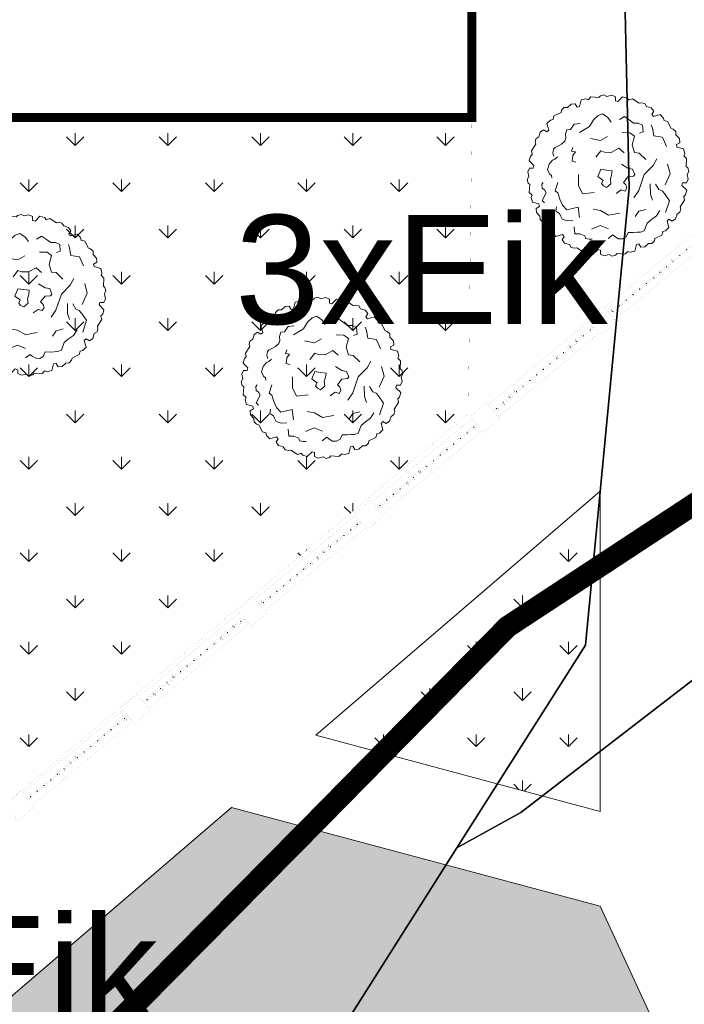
# Model space of a CAD drawing. Header units: millimetres. Extents: x 747415 to 1601423, y -236173 to 551995.
# Tile 196 of 242: x 1182786 to 1198015, y -2727 to 19854. Entities that reach past the tile are written whole.
import ezdxf

# ---------------------------------------------------------------- set-up
doc = ezdxf.new("R2010")
doc.units = ezdxf.units.MM
doc.header["$LTSCALE"] = 100
doc.header["$MEASUREMENT"] = 0
doc.linetypes.add('BORDER', pattern=[44.45, 12.7, -6.35, 12.7, -6.35, 0, -6.35])
doc.linetypes.add('BORDERX2', pattern=[88.9, 25.4, -12.7, 25.4, -12.7, 0, -12.7])
doc.layers.get('0').update_dxf_attribs({"linetype": 'CONTINUOUS', "lineweight": 0})
for name, color, linetype, lineweight in [('00--F-IL-PERCEELDEF', 30, 'BORDER', 0), ('T--A9032_HEKWERKEN', 8, 'CONTINUOUS', 0), ('T--A9042_BEPLANTING', 90, 'CONTINUOUS', 0), ('T--L9000_TERREIN_Wegen_extern', 7, 'CONTINUOUS', 0), ('T--L9020_GEBOUWEN', 252, 'CONTINUOUS', 0), ('T--L9032_HEKWERKEN', 7, 'CONTINUOUS', 0), ('T--L9042_BEPLANTING', 90, 'CONTINUOUS', 0), ('T--L9042_BOMEN', 84, 'CONTINUOUS', 0), ('T--T9042_Boomsoort', 7, 'CONTINUOUS', 0)]:
    doc.layers.add(name, color=color, linetype=linetype, lineweight=lineweight)
doc.layers.add('T--L9000_PERCELEN', color=4, linetype='BORDERX2')
doc.styles.get("Standard").update_dxf_attribs({"font": 'arial.ttf'})

# ---------------------------------------------------------------- blocks, each defined once
blk = doc.blocks.new('FMEBLOCK6')
at = {"layer": 'T--L9000_PERCELEN', "flags": 128}
blk.add_lwpolyline([(-222.195065, 94.921288), (-251.620115, 100.616588), (-297.543065, 109.524512), (-337.647015, 117.167537), (-330.464115, 154.579588), (-318.094025, 152.154437), (-273.823165, 143.747337), (-224.196065, 134.337287), (-208.583205, 131.452587), (-197.439015, 136.971413), (-186.556105, 142.270537), (-136.598035, 132.414587), (-119.415195, 113.922413), (-36.125985, 98.003588), (6.067975, 90.023538), (53.291805, 80.914438), (90.404835, 73.913287), (122.112865, 67.765588), (143.704805, 62.535362), (157.446845, 57.366563), (171.935005, 49.926337), (182.331925, 44.522562), (208.965925, 23.814537), (210.678965, 5.367537), (247.852945, -33.029587), (282.048885, -68.514712), (337.647015, -125.749487), (325.535905, -138.670512), (317.706935, -146.918688), (308.433795, -152.464488), (305.025885, -154.579588), (288.721875, -133.669412), (269.087925, -109.047413), (260.568955, -98.204437), (159.362975, 17.296337), (157.498825, 19.424438), (149.484015, 23.044288), (139.909805, 26.793487), (135.052895, 26.028438), (133.477855, 26.594587), (99.043865, 33.291537), (-0.134205, 52.487337), (-43.354195, 60.693588), (-58.920135, 63.604288), (-60.972195, 63.930587), (-126.040115, 76.402462), (-180.772065, 86.816438), (-219.337085, 94.368462)], close=True, dxfattribs=at)
blk = doc.blocks.new('FMEBLOCK8')
at = {"layer": 'T--L9000_PERCELEN', "flags": 128}
blk.add_lwpolyline([(80.41812, -10.793575), (80.19502, -11.000275), (79.98204, -11.217375), (79.7801, -11.445525), (79.59104, -11.68245), (79.41302, -11.92945), (79.24903, -12.18555), (79.097, -12.448475), (78.959, -12.719525), (78.83503, -12.9974), (78.72601, -13.280475), (78.6301, -13.5694), (78.55006, -13.86255), (78.48405, -14.159275), (78.43299, -14.458275), (78.39803, -14.760525), (78.37802, -15.0644), (78.37411, -15.3673), (78.38492, -15.6715), (78.41114, -15.9744), (78.453, -16.27535), (78.50912, -16.57435), (78.58111, -16.86945), (78.66805, -17.160325), (78.76902, -17.4473), (78.88494, -17.728425), (79.01512, -18.003375), (79.15795, -18.2715), (79.31504, -18.5315), (79.48501, -18.783375), (79.66809, -19.026475), (79.86313, -19.2595), (166.62695, -118.250275), (170.81502, -117.9893), (172.64996, -119.8535), (174.41797, -122.567575), (175.33498, -125.5644), (175.33199, -129.0783), (177.77896, -152.066525), (143.32404, -153.153325), (124.91898, -153.708425), (101.19701, -152.5394), (57.80406, -147.921475), (51.18995, -147.2393), (60.34993, -141.66945), (36.61002, -137.8793), (6.12812, -132.982525), (-32.51188, -124.855575), (-75.50601, -115.69935), (-114.67087, -107.24545), (-155.98807, -98.490275), (-201.03702, -88.701275), (-196.19989, -62.437375), (-193.60503, -48.347325), (-183.94089, 5.017675), (-169.50908, 82.338425), (-156.21094, 153.708425), (-153.35296, 153.1556), (-114.78794, 145.603575), (-60.05599, 135.1896), (5.01193, 122.717725), (7.06399, 122.391425), (22.62993, 119.480725), (65.84992, 111.274475), (165.02799, 92.078675), (199.46198, 85.381725), (201.03702, 84.815575), (195.60695, 83.9605), (187.06912, 77.793625), (170.01301, 62.10945), (164.46311, 63.005475), (108.07194, 13.410475), (86.38593, -5.380375)], close=True, dxfattribs=at)
blk = doc.blocks.new('FMEBLOCK10')
at = {"layer": 'T--L9000_PERCELEN', "flags": 128}
blk.add_lwpolyline([(-144.82893, 14.817888), (-145.02397, 15.050913), (-145.20705, 15.294013), (-145.37702, 15.545888), (-145.53411, 15.805888), (-145.67694, 16.074013), (-145.80712, 16.348963), (-145.92304, 16.630088), (-146.02401, 16.917063), (-146.11095, 17.207938), (-146.18294, 17.503038), (-146.23906, 17.802038), (-146.28092, 18.102988), (-146.30714, 18.405888), (-146.31795, 18.710088), (-146.31404, 19.012988), (-146.29403, 19.316863), (-146.25907, 19.619113), (-146.20801, 19.918113), (-146.142, 20.214838), (-146.06196, 20.507988), (-145.96605, 20.796913), (-145.85703, 21.079988), (-145.73306, 21.357863), (-145.59506, 21.628913), (-145.44303, 21.891838), (-145.27904, 22.147938), (-145.10102, 22.394938), (-144.91196, 22.631863), (-144.71002, 22.860013), (-144.49704, 23.077113), (-144.27394, 23.283813), (-138.30613, 28.697013), (-116.62012, 47.487863), (-60.22895, 97.082863), (-54.67905, 96.186838), (-37.62294, 111.871013), (-29.08511, 118.037888), (-23.65504, 118.892963), (-18.79813, 119.658013), (-9.22392, 115.908813), (-1.20911, 112.288963), (0.65504, 110.160863), (101.86102, -5.339912), (110.37999, -16.182887), (130.01394, -40.804887), (146.31795, -61.715062), (145.31699, -62.344912), (128.53504, -71.838162), (109.77095, -81.221887), (96.853, -87.145012), (86.75508, -91.497087), (65.77494, -99.458937), (35.85286, -109.074062), (-3.25703, -117.914062), (-11.3781, -119.658012), (-17.09406, -117.515937), (-48.71308, -83.590162), (-53.87704, -83.911912), (-58.06511, -84.172887)], close=True, dxfattribs=at)
blk = doc.blocks.new('BRANCHD', base_point=(0.5, 0.5))
for p, q in [((0.9506, 0.7433), (0.9315, 0.7539)), ((0.962, 0.694), (0.9506, 0.7433)), ((0.9742, 0.6875), (0.962, 0.694)), ((0.9865, 0.6682), (0.9742, 0.6875)), ((0.9821, 0.6473), (0.9865, 0.6682)), ((0.9973, 0.6196), (0.9821, 0.6473)), ((0.9697, 0.5873), (0.9936, 0.594)), ((0.9697, 0.5708), (0.9697, 0.5873)), ((1.008, 0.5503), (0.9697, 0.5708)), ((0.9936, 0.594), (0.9973, 0.6196)), ((0.9985, 0.5039), (1.0081, 0.52)), ((1.0081, 0.52), (1.008, 0.5503))]:
    blk.add_line(p, q)
blk = doc.blocks.new('boom44')
for points in [[(897, 2957), (676, 3134), (386, 3075), (262, 3178), (262, 3178), (69, 3075), (-41, 2942), (-180, 2868), (-373, 2868), (-497, 2897), (-690, 2971), (-800, 2971), (-952, 2853), (-1021, 2720)], [(-911, 2572), (-1076, 2587), (-1173, 2631), (-1421, 2602), (-1642, 2483), (-1711, 2277), (-1697, 2158), (-1766, 2070)], [(-111, 2410), (-262, 2321), (-152, 2173), (-359, 2143), (-566, 1981), (-469, 1818)], [(1973, 2025), (2001, 2277), (1945, 2572), (1739, 2661), (1449, 2661), (1104, 2572), (593, 2690)], [(-2194, 2188), (-2305, 2173), (-2415, 2025), (-2387, 1907), (-2429, 1744), (-2801, 1626), (-2801, 1463)], [(759, 2143), (1035, 1759), (1394, 1670)], [(2553, 769), (2718, 695), (2911, 931), (2829, 1138), (2677, 1286), (2649, 1463), (2581, 1792), (2318, 1848)], [(-1711, 1715), (-2070, 1537), (-2042, 1375), (-2180, 1109), (-2277, 828), (-2291, 532), (-1822, 266), (-2111, -133)], [(345, 1345), (704, 1404), (786, 1242), (1007, 1020), (1394, 917), (1421, 591)], [(-2525, 961), (-2691, 843), (-2663, 724), (-2649, 636), (-2677, 532), (-2746, 370), (-2622, 163), (-2429, -15)], [(-787, 1330), (-1132, 961), (-1256, 562), (-842, 237)], [(1918, -310), (1904, 118), (1766, 281), (1932, 606), (2291, 828), (2249, 1079), (2001, 1330)], [(3022, -532), (3132, -237), (3174, -89), (2939, 222), (3132, 517), (3201, 665)], [(-138, -488), (138, -532), (235, -695), (386, -665), (455, -517), (455, -355), (786, -310), (980, -473), (1076, -458), (1187, -207), (1049, -30), (966, 310)], [(-2580, -266), (-2774, -517), (-2622, -680), (-2622, -680), (-2525, -902), (-2580, -1005), (-2484, -1153), (-2387, -1242)], [(-1394, -281), (-1201, -562), (-1076, -976), (-787, -1153), (-635, -1257)], [(-2084, -902), (-1684, -1050), (-1518, -1419)], [(2304, -636), (1973, -739), (1394, -754), (704, -1109), (317, -1198)], [(855, -1863), (980, -1597), (1297, -1257)], [(1752, -1759), (2277, -1552), (2497, -1153)], [(-1822, -1730), (-1559, -1759), (-1545, -1878), (-1490, -2070), (-1366, -2203), (-1187, -2247), (-980, -2159), (-814, -2321), (-676, -2440), (-552, -2543), (-386, -2617), (-55, -2454), (207, -2469), (483, -2514), (773, -2440)], [(-235, -1863), (55, -1804), (345, -1966)], [(1462, -1434), (1394, -1715), (1462, -1863), (1462, -2026), (1394, -2425), (897, -2691)]]:
    blk.add_lwpolyline(points)
blk.add_lwpolyline([(124, 798), (-207, 650), (-152, 355), (-304, 296), (-317, 163), (-262, 15), (0, 0), (124, 163), (303, 266), (455, 390), (290, 591)], close=True)
for xscale, yscale, zscale, rotation in [(7199.999999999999, 7199.999999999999, 7199.999999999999, 59.99999999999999), (7200, 7200, 7200, 90), (7200.000000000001, 7200.000000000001, 7200.000000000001, 29.99999999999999), (7199.999999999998, 7199.999999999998, 7199.999999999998, 120), (7199.999999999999, 7199.999999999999, 7199.999999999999, 150), (7200, 7200, 7200, 180), (7200, 7200, 7200, 330.0000000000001), (7199.999999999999, 7199.999999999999, 7199.999999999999, 210), (7199.999999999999, 7199.999999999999, 7199.999999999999, 300.0000000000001), (7200.000000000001, 7200.000000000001, 7200.000000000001, 240), (7200.000000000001, 7200.000000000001, 7200.000000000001, 270)]:
    blk.add_blockref('BRANCHD', (164, 362), dxfattribs=dict(xscale=xscale, yscale=yscale, zscale=zscale, rotation=rotation))
at = {"xscale": 7200, "yscale": 7200, "zscale": 7200}
blk.add_blockref('BRANCHD', (164, 362), dxfattribs=at)
blk = doc.blocks.new('9032_hekwerk_L2995')
at = {"layer": 'T--A9032_HEKWERKEN', "linetype": 'Continuous'}
h = blk.add_hatch(color=256, dxfattribs=at)
h.dxf.hatch_style = 1
h.paths.add_polyline_path([(0, 2915), (-18, 2898), (0, 2880), (17, 2898)])
h = blk.add_hatch(color=256, dxfattribs=at)
h.dxf.hatch_style = 1
h.paths.add_polyline_path([(0, 2715), (-18, 2697), (0, 2680), (17, 2697)])
h = blk.add_hatch(color=256, dxfattribs=at)
h.dxf.hatch_style = 1
h.paths.add_polyline_path([(0, 2515), (-18, 2498), (0, 2480), (17, 2498)])
h = blk.add_hatch(color=256, dxfattribs=at)
h.dxf.hatch_style = 1
h.paths.add_polyline_path([(0, 2315), (-18, 2298), (0, 2280), (17, 2298)])
h = blk.add_hatch(color=256, dxfattribs=at)
h.dxf.hatch_style = 1
h.paths.add_polyline_path([(0, 2115), (-18, 2097), (0, 2080), (17, 2097)])
h = blk.add_hatch(color=256, dxfattribs=at)
h.dxf.hatch_style = 1
h.paths.add_polyline_path([(0, 1915), (-18, 1898), (0, 1880), (17, 1898)])
h = blk.add_hatch(color=256, dxfattribs=at)
h.dxf.hatch_style = 1
h.paths.add_polyline_path([(0, 1715), (-18, 1697), (0, 1680), (17, 1697)])
h = blk.add_hatch(color=256, dxfattribs=at)
h.dxf.hatch_style = 1
h.paths.add_polyline_path([(0, 1515), (-18, 1497), (0, 1480), (17, 1497)])
h = blk.add_hatch(color=256, dxfattribs=at)
h.dxf.hatch_style = 1
h.paths.add_polyline_path([(0, 1315), (-18, 1298), (0, 1280), (17, 1298)])
h = blk.add_hatch(color=256, dxfattribs=at)
h.dxf.hatch_style = 1
h.paths.add_polyline_path([(0, 1115), (-18, 1098), (0, 1080), (17, 1098)])
h = blk.add_hatch(color=256, dxfattribs=at)
h.dxf.hatch_style = 1
h.paths.add_polyline_path([(0, 915), (-18, 897), (0, 880), (17, 897)])
h = blk.add_hatch(color=256, dxfattribs=at)
h.dxf.hatch_style = 1
h.paths.add_polyline_path([(0, 715), (-18, 697), (0, 680), (17, 697)])
h = blk.add_hatch(color=256, dxfattribs=at)
h.dxf.hatch_style = 1
h.paths.add_polyline_path([(0, 515), (-18, 498), (0, 480), (17, 498)])
h = blk.add_hatch(color=256, dxfattribs=at)
h.dxf.hatch_style = 1
h.paths.add_polyline_path([(0, 315), (-18, 298), (0, 280), (17, 298)])
h = blk.add_hatch(color=256, dxfattribs=at)
h.dxf.hatch_style = 1
h.paths.add_polyline_path([(0, 115), (-18, 97), (0, 80), (17, 97)])
at = {"layer": 'T--L9032_HEKWERKEN', "const_width": 1}
for points in [[(-20, 2933), (-21, 2995), (19, 2995), (20, 2933)], [(-20, 2933), (-60, 2898), (-20, 2863)], [(-20, 2732), (-60, 2697), (-20, 2663)], [(-20, 2732), (-20, 2863)], [(20, 2863), (60, 2898), (20, 2933)], [(20, 2863), (20, 2732)], [(20, 2663), (60, 2697), (20, 2732)], [(-20, 2532), (-60, 2498), (-20, 2463)], [(-20, 2532), (-20, 2663)], [(20, 2663), (20, 2532)], [(20, 2463), (60, 2498), (20, 2532)], [(-20, 2333), (-60, 2298), (-20, 2263)], [(-20, 2333), (-20, 2463)], [(-20, 2133), (-20, 2263)], [(20, 2463), (20, 2333)], [(20, 2263), (60, 2298), (20, 2333)], [(20, 2263), (20, 2133)], [(-20, 2133), (-60, 2097), (-20, 2063)], [(-20, 1933), (-20, 2063)], [(20, 2063), (60, 2097), (20, 2133)], [(20, 2063), (20, 1933)], [(-20, 1933), (-60, 1898), (-20, 1862)], [(-20, 1732), (-20, 1862)], [(20, 1862), (60, 1898), (20, 1933)], [(20, 1862), (20, 1732)], [(-20, 1732), (-60, 1697), (-20, 1663)], [(-20, 1533), (-20, 1663)], [(20, 1663), (60, 1697), (20, 1732)], [(20, 1663), (20, 1533)], [(-20, 1533), (-60, 1497), (-20, 1463)], [(-20, 1333), (-20, 1463)], [(20, 1463), (60, 1497), (20, 1533)], [(20, 1463), (20, 1333)], [(-20, 1333), (-60, 1298), (-20, 1263)], [(-20, 1133), (-60, 1098), (-20, 1063)], [(-20, 1133), (-20, 1263)], [(20, 1263), (60, 1298), (20, 1333)], [(20, 1263), (20, 1133)], [(20, 1063), (60, 1098), (20, 1133)], [(-20, 933), (-60, 897), (-20, 863)], [(-20, 933), (-20, 1063)], [(20, 1063), (20, 933)], [(20, 863), (60, 897), (20, 933)], [(-20, 732), (-60, 697), (-20, 663)], [(-20, 732), (-20, 863)], [(20, 863), (20, 732)], [(20, 663), (60, 697), (20, 732)], [(-20, 532), (-60, 498), (-20, 463)], [(-20, 532), (-20, 663)], [(-20, 333), (-20, 463)], [(20, 663), (20, 532)], [(20, 463), (60, 498), (20, 532)], [(20, 463), (20, 333)], [(-20, 333), (-60, 298), (-20, 263)], [(-20, 133), (-20, 263)], [(20, 263), (60, 298), (20, 333)], [(20, 263), (20, 133)], [(-20, 133), (-60, 97), (-20, 63)], [(20, 63), (20, 0), (-20, 0), (-20, 63)], [(20, 63), (60, 97), (20, 133)]]:
    blk.add_lwpolyline(points, dxfattribs=at)
for points in [[(0, 2880), (-18, 2898), (0, 2915), (17, 2898)], [(0, 2680), (-18, 2697), (0, 2715), (17, 2697)], [(0, 2480), (-18, 2498), (0, 2515), (17, 2498)], [(0, 2280), (-18, 2298), (0, 2315), (17, 2298)], [(0, 2080), (-18, 2097), (0, 2115), (17, 2097)], [(0, 1880), (-18, 1898), (0, 1915), (17, 1898)], [(0, 1680), (-18, 1697), (0, 1715), (17, 1697)], [(0, 1480), (-18, 1497), (0, 1515), (17, 1497)], [(0, 1280), (-18, 1298), (0, 1315), (17, 1298)], [(0, 1080), (-18, 1098), (0, 1115), (17, 1098)], [(0, 880), (-18, 897), (0, 915), (17, 897)], [(0, 680), (-18, 697), (0, 715), (17, 697)], [(0, 480), (-18, 498), (0, 515), (17, 498)], [(0, 280), (-18, 298), (0, 315), (17, 298)], [(0, 80), (-18, 97), (0, 115), (17, 97)]]:
    blk.add_lwpolyline(points, close=True, dxfattribs=at)
blk = doc.blocks.new('*U474')
at = {"layer": 'T--L9032_HEKWERKEN', "rotation": 270}
blk.add_blockref('9032_hekwerk_L2995', (-1498, 0, 0), dxfattribs=at)
blk = doc.blocks.new('*U475')
at = {"layer": 'T--L9032_HEKWERKEN', "color": 0, "linetype": 'ByBlock', "lineweight": -2, "transparency": 16777216}
for p in [(0, 0), (3475, 0), (6950, 0), (10425, 0), (13900, 0), (17375, 0), (20850, 0), (24325, 0), (27800, 0), (31275, 0)]:
    blk.add_blockref('*U474', p, dxfattribs=at)

msp = doc.modelspace()

# ---------------------------------------------------------------- hatches: boundary and pattern name
at = {"layer": 'T--A9042_BEPLANTING'}
h = msp.add_hatch(dxfattribs=at)
h.set_pattern_fill('GRASS', color=256, scale=1500)
h.set_pattern_definition([(90, (-50551.3, -7e-12), (-1060.6602, 1060.6602), [281.25, -1840.0703]), (45, (-50551.3, -7e-12), (-1060.6602, 1060.6602), [281.25, -1218.75]), (135, (-50551.3, -7e-12), (-1060.6602, -1060.6602), [281.25, -1218.75])])
h.paths.add_polyline_path([(1193064.708, 10811.325), (1193147.256, 17453.59), (1177012.555, 17453.59), (1177000.614, 13953.59), (1178120.84, 13953.59), (1178620.84, 13453.59), (1178620.84, 11244.061), (1178620.84, 9334.061), (1178620.84, 8394.061), (1178620.84, 7453.59), (1178120.84, 6953.59), (1172153.119, 6953.59), (1172081.145, -6892.139)])
h.paths.add_polyline_path([(1180956.584, 15173.59), (1178706.584, 15173.59), (1178706.584, 16353.59), (1180956.584, 16353.59)], flags=16)
at = {"layer": 'T--A9042_BEPLANTING', "linetype": 'Continuous'}
h = msp.add_hatch(dxfattribs=at)
h.set_pattern_fill('GRASS', color=256, scale=1500)
h.paths.add_polyline_path([(1196088.789, 9040.23), (1189572.145, 3443.87), (1196088.789, 1697.741)])
h = msp.add_hatch(dxfattribs=at)
h.set_pattern_fill('GRASS', color=256, scale=1500)
h.paths.add_polyline_path([(1160014.563, -21396.571), (1197729.513, -4041.951), (1196088.789, -476.339), (1187642.595, 1786.812), (1173626.477, -10249.944), (1165196.189, -10467.918), (1111035.045, -11868.317), (1109838.982, -11868.317), (1109838.982, -17568.317), (1114471.767, -17568.317), (1114471.767, -19668.317), (1126128.841, -21739.224)])

# ---------------------------------------------------------------- linework, layer by layer
at = {"layer": '00--F-IL-PERCEELDEF', "lineweight": 0, "const_width": 500}
msp.add_lwpolyline([(1222893.5, 247382.715), (1206643.35, 14269.488), (1193963.99, 5930.652), (1189625.203, 1516.641), (1188001.379, -126.474), (1186931.061, -1209.507), (1185599.272, -2557.118), (1184329.007, -3842.473), (1183085.811, -5100.438), (1181853.857, -6347.027), (1181066.569, -7144.715), (1172202.608, -7518.195), (1163792.695, -7519.237), (1114311.621, -7519.237), (1110937.701, -7519.237), (1110937.701, -9574.929), (1097000.343, -9574.929), (1068965.693, -9548.39), (1048223.21, -9407.05), (1001161.084, -9086.366), (975840.313, -8913.829), (944973.242, -6261.233)], dxfattribs=at)
at = {"layer": 'T--L9000_TERREIN_Wegen_extern', "linetype": 'Continuous'}
for points in [[(1189572.145, 3443.87), (1196088.789, 9040.23)], [(1196088.789, 9040.23), (1196088.789, 1697.741)], [(1189572.145, 3443.87), (1196088.789, 1697.741)], [(1173626.477, -10249.944), (1187642.595, 1786.812)], [(1187642.595, 1786.812), (1196088.789, -476.339)], [(1196088.789, -476.339), (1197729.513, -4041.951)]]:
    msp.add_lwpolyline(points, dxfattribs=at)
at = {"layer": 'T--L9020_GEBOUWEN', "const_width": 200}
msp.add_lwpolyline([(1176987.256, 17610.868), (1193147.256, 17610.868), (1193147.256, 32170.868), (1176987.256, 32170.868)], close=True, dxfattribs=at)
at = {"layer": 'T--L9032_HEKWERKEN', "const_width": 1}
for points in [[(1198486.816, 15161.177), (1196187.249, 13242.319)], [(1198717.464, 14884.769), (1196417.897, 12965.91)], [(1195818.745, 12934.741), (1193519.178, 11015.882)], [(1196049.392, 12658.332), (1193749.825, 10739.474)], [(1193150.673, 10708.305), (1190851.106, 8789.446)], [(1193381.32, 10431.896), (1191081.754, 8513.037)], [(1190482.601, 8481.868), (1188183.035, 6563.01)], [(1190713.249, 8205.459), (1188413.682, 6286.601)], [(1187814.53, 6255.432), (1185514.963, 4336.573)], [(1188045.177, 5979.023), (1185745.61, 4060.165)], [(1185146.458, 4028.995), (1182846.891, 2110.137)], [(1185377.106, 3752.587), (1183077.539, 1833.728)]]:
    msp.add_lwpolyline(points, dxfattribs=at)
for points in [[(1196087.833, 12612.264), (1196456.378, 12919.794), (1196148.848, 13288.339), (1195780.303, 12980.809)], [(1193419.762, 10385.828), (1193788.307, 10693.358), (1193480.777, 11061.903), (1193112.232, 10754.373)], [(1190751.69, 8159.391), (1191120.235, 8466.921), (1190812.705, 8835.466), (1190444.16, 8527.936)], [(1188083.618, 5932.955), (1188452.163, 6240.485), (1188144.633, 6609.03), (1187776.088, 6301.5)], [(1185415.547, 3706.519), (1185784.092, 4014.049), (1185476.562, 4382.593), (1185108.017, 4075.064)], [(1182747.475, 1480.082), (1183116.02, 1787.612), (1182808.49, 2156.157), (1182439.945, 1848.627)]]:
    msp.add_lwpolyline(points, close=True, dxfattribs=at)
at = {"layer": 'T--L9042_BEPLANTING', "const_width": 1}
msp.add_lwpolyline([(1178620.84, 13453.59), (1178620.84, 11244.061), (1178620.84, 9334.061), (1178620.84, 8394.061), (1178620.84, 7453.59), (1178120.84, 6953.59), (1172153.119, 6953.59), (1172081.145, -6892.139), (1193064.708, 10811.325), (1193147.256, 17453.59), (1177012.555, 17453.59), (1177000.614, 13953.59), (1178120.84, 13953.59)], close=True, dxfattribs=at)

# ---------------------------------------------------------------- block references
at = {"layer": 'T--L9000_PERCELEN', "xscale": 1000.000000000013, "yscale": 1000.000000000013, "zscale": 1000.000000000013, "rotation": 228.6878301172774}
for name, p in [('FMEBLOCK6', (1262412.821, 119489.697)), ('FMEBLOCK8', (1261816.557, 207860.941)), ('FMEBLOCK10', (1087887.23, 61585.928))]:
    msp.add_blockref(name, p, dxfattribs=at)
at = {"layer": 'T--L9032_HEKWERKEN', "rotation": 39.83471936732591}
msp.add_blockref('*U475', (1181443.531, 705.4, 0.5), dxfattribs=at)
at = {"layer": 'T--L9042_BOMEN', "linetype": 'Continuous'}
for p, xscale, yscale, rotation in [((1196332.122, 16093.418), 0.4999999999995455, 0.4999999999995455, 43.81963535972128), ((1182977.187, 13351.934), 0.5000000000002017, 0.5000000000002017, 43.81963535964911), ((1189778.442, 11453.048), 0.4999999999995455, 0.4999999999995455, 43.81963535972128)]:
    msp.add_blockref('boom44', p, dxfattribs=dict(at, xscale=xscale, yscale=yscale, rotation=rotation))

# ---------------------------------------------------------------- texts
at = {"layer": 'T--T9042_Boomsoort'}
for p in [(1187719.054, 12875.714), (1177414.538, -3200.819)]:
    msp.add_text('3xEik', height=2500, dxfattribs=at).set_placement(p)

doc.saveas('drawing.dxf')
